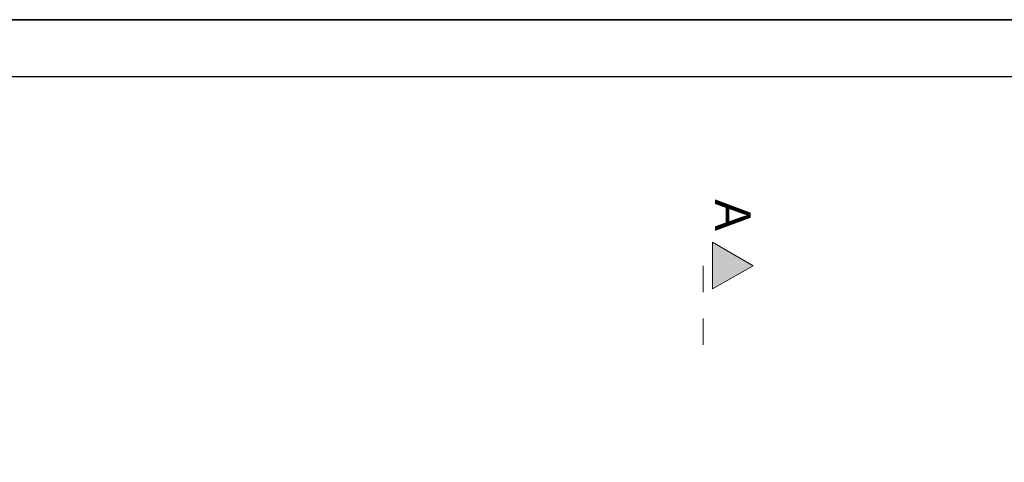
# Model space of a CAD drawing. Extents: x -440864 to -355682, y 13652 to 155872.
# Tile 164 of 179: x -423450 to -412899, y 107180 to 111920. Entities that reach past the tile are written whole.
import ezdxf

# ---------------------------------------------------------------- set-up
doc = ezdxf.new("R2010")
doc.units = 0
doc.header["$MEASUREMENT"] = 0
doc.linetypes.add('Dashed', pattern=[564.444447, 282.222223, -282.222223])
doc.layers.add('#podkład', color=252, linetype='Continuous')
doc.layers.add('_TABELA', color=7, linetype='Continuous')
doc.layers.add('INWENT OPISY_Nr_Pióra__21', color=252, linetype='Continuous', lineweight=9)
doc.layers.add('INWENT OPISY_Nr_Pióra__41', color=252, linetype='Continuous', lineweight=15)
doc.styles.add('GENERATED_STYLE_5', font='txt')

# ---------------------------------------------------------------- blocks, each defined once
blk = doc.blocks.new('poddasze')
at = {"layer": 'INWENT OPISY_Nr_Pióra__21', "linetype": 'Continuous'}
blk.add_hatch(color=252, dxfattribs=at).paths.add_polyline_path([(-415589, 95283), (-416025, 95038), (-416025, 95538)], flags=0)
at = {"layer": 'INWENT OPISY_Nr_Pióra__41', "color": 252, "linetype": 'Continuous'}
for p, q in [((-416025, 95038), (-416025, 95538)), ((-415589, 95283), (-416025, 95538)), ((-416025, 95038), (-415589, 95283))]:
    blk.add_line(p, q, dxfattribs=at)
at = {"layer": 'INWENT OPISY_Nr_Pióra__41', "color": 252, "linetype": 'Dashed'}
blk.add_line((-416125, 95283), (-416125, 94183), dxfattribs=at)
at = {"layer": 'INWENT OPISY_Nr_Pióra__21', "color": 252, "linetype": 'Continuous', "insert": (-415618, 95827), "char_height": 380, "attachment_point": 2, "rotation": 270, "style": 'GENERATED_STYLE_5'}
blk.add_mtext('{A}', dxfattribs=at)

msp = doc.modelspace()

# ---------------------------------------------------------------- block references
at = {"layer": '#podkład', "color": 3, "lineweight": 50}
msp.add_blockref('poddasze', (0, 14000), dxfattribs=at)

# ---------------------------------------------------------------- next in the draw order: linework, layer by layer
at = {"layer": '_TABELA', "color": 7}
msp.add_lwpolyline([(-440863.8, 111919.5), (-398863.8, 111919.5), (-440863.8, 111919.5), (-440863.8, 82219.5), (-398863.8, 82219.5), (-398863.8, 111919.5)], dxfattribs=at)
msp.add_lwpolyline([(-399463.8, 111309.5), (-438363.8, 111309.5), (-438363.8, 82829.5), (-399463.8, 82829.5)], close=True, dxfattribs=at)

doc.saveas('drawing.dxf')
